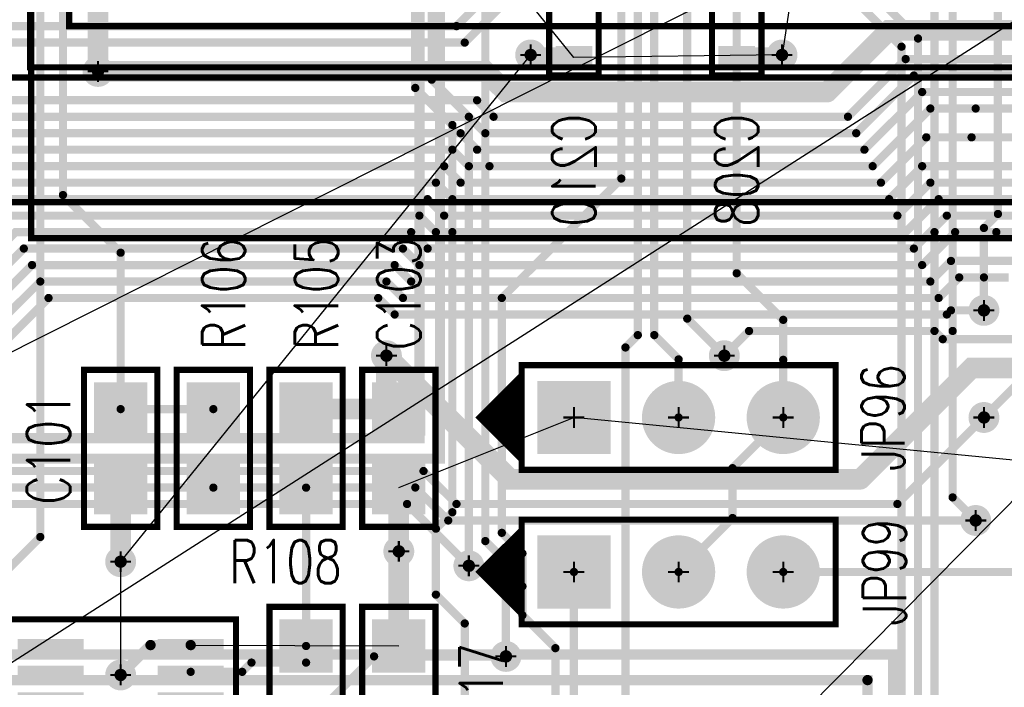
# Model space of a CAD drawing. Extents: x -1 to 210, y -5 to 148.
# Tile 13 of 52: x 114 to 138, y 19 to 35. Entities that reach past the tile are written whole.
import ezdxf
from ezdxf.enums import TextEntityAlignment as Align

# ---------------------------------------------------------------- set-up
doc = ezdxf.new("R2010")
doc.units = 0
for name, pattern in [('POUR_01_-1_0_000000', [2, 1, 1]), ('SIG_12', [2, 1, 1]), ('SIG_134', [2, 1, 1]), ('SIG_137', [2, 1, 1]), ('SIG_138', [2, 1, 1]), ('SIG_139', [2, 1, 1]), ('SIG_140', [2, 1, 1]), ('SIG_141', [2, 1, 1]), ('SIG_142', [2, 1, 1]), ('SIG_15', [2, 1, 1]), ('SIG_166', [2, 1, 1]), ('SIG_17', [2, 1, 1]), ('SIG_170', [2, 1, 1]), ('SIG_171', [2, 1, 1]), ('SIG_172', [2, 1, 1]), ('SIG_173', [2, 1, 1]), ('SIG_174', [2, 1, 1]), ('SIG_175', [2, 1, 1]), ('SIG_176', [2, 1, 1]), ('SIG_177', [2, 1, 1]), ('SIG_178', [2, 1, 1]), ('SIG_179', [2, 1, 1]), ('SIG_181', [2, 1, 1]), ('SIG_182', [2, 1, 1]), ('SIG_183', [2, 1, 1]), ('SIG_184', [2, 1, 1]), ('SIG_185', [2, 1, 1]), ('SIG_186', [2, 1, 1]), ('SIG_187', [2, 1, 1]), ('SIG_188', [2, 1, 1]), ('SIG_191', [2, 1, 1]), ('SIG_212', [2, 1, 1]), ('SIG_213', [2, 1, 1]), ('SIG_224', [2, 1, 1]), ('SIG_233', [2, 1, 1]), ('SIG_234', [2, 1, 1]), ('SIG_237', [2, 1, 1]), ('SIG_240', [2, 1, 1]), ('SIG_243', [2, 1, 1]), ('SIG_94', [2, 1, 1])]:
    doc.linetypes.add(name, pattern=pattern)
for name, color, linetype in [('COPPER_CUTOUT_03', 112, 'CONTINUOUS'), ('DRIL_PLTE_THRU_01', 176, 'CONTINUOUS'), ('DRIL_PLTE_THRU_02', 255, 'CONTINUOUS'), ('DRIL_PLTE_THRU_03', 106, 'CONTINUOUS'), ('DRIL_PLTE_THRU_04', 16, 'CONTINUOUS'), ('DRIL_SYMBOL', 254, 'CONTINUOUS'), ('LINK_00', 57, 'CONTINUOUS'), ('PADS_BOT', 1, 'CONTINUOUS'), ('PADS_INNER', 5, 'CONTINUOUS'), ('PADS_TOP', 5, 'CONTINUOUS'), ('PART_BOT_2DLINE_00', 6, 'CONTINUOUS'), ('PART_NAME_01', 4, 'CONTINUOUS'), ('PART_NAME_04', 6, 'CONTINUOUS'), ('PART_TOP_2DLINE_00', 4, 'CONTINUOUS'), ('PART_TOP_2DLINE_01', 4, 'CONTINUOUS'), ('POUR_HEADER_02', 253, 'CONTINUOUS'), ('POUR_HEADER_03', 112, 'CONTINUOUS'), ('TRACE_01', 5, 'CONTINUOUS'), ('TRACE_04', 1, 'CONTINUOUS'), ('VIAPTS', 5, 'CONTINUOUS')]:
    doc.layers.add(name, color=color, linetype=linetype)
doc.styles.add('W0$15', font='simplex', dxfattribs={"width": 0.75})

# ---------------------------------------------------------------- blocks, each defined once
blk = doc.blocks.new('POUR_HEADER_0')
at = {"layer": 'POUR_HEADER_02', "linetype": 'POUR_01_-1_0_000000', "const_width": 0.25}
blk.add_lwpolyline([(137.75, -24.5), (126.25, -24.5), (126.25, -43.5), (107.25, -43.5), (107.25, -54.75), (115.25, -54.75), (115.25, -49), (121, -49), (121, -57), (117.5, -57), (117.5, -70.5), (104, -70.5), (104, -83), (141.75, -83)], dxfattribs=at)
blk = doc.blocks.new('POUR_HEADER_2')
at = {"layer": 'POUR_HEADER_02', "linetype": 'POUR_01_-1_0_000000', "const_width": 0.25}
blk.add_lwpolyline([(31.5, -5.25), (-7.25, -5.25), (-7.25, -22.5), (-16.75, -22.5), (-16.75, -31.25), (-20.25, -31.25), (-20.25, -44.75), (-33.75, -44.75), (-33.75, -56.25), (3, -56.25)], dxfattribs=at)
blk = doc.blocks.new('POUR_HEADER_5')
at = {"layer": 'POUR_HEADER_03', "linetype": 'POUR_01_-1_0_000000', "const_width": 0.25}
blk.add_lwpolyline([(7.5, -103.5), (-4.5, -103.5), (-4.5, -93.5), (-30.25, -93.5), (-30.25, -103.5), (-130, -103.5), (-130, -72.5), (-14, -72.5), (-14, -58), (-76, -58), (-76, -38.5), (-73.25, -38.5), (-73.25, -18.25), (-63.75, -18.25), (-63.75, -35), (-55.75, -35), (-55.75, -10), (-21, -10), (-21, 0), (-12.75, 0), (-12.75, -5.25), (-17, -5.25), (-17, -10), (33.25, -10)], dxfattribs=at)
blk = doc.blocks.new('SMOOTH_0$25')
at = {"const_width": 0.125}
blk.add_lwpolyline([(-0.0625, 0, 1), (0.0625, 0, 1)], format="xyb", close=True, dxfattribs=at)
blk = doc.blocks.new('POUR_HEADER_7')
at = {"layer": 'COPPER_CUTOUT_03', "const_width": 0.25}
blk.add_lwpolyline([(127.625, -66.375), (90.375, -66.375), (90.375, -56.375), (65.875, -56.375), (65.875, -66.375), (-35.125, -66.375), (-35.125, -34.125), (-3.625, -34.125), (-3.625, 38.375), (12.625, 38.375), (12.625, 28.375), (32.375, 28.375), (32.375, 3.375), (39.125, 3.375), (39.125, 28.375), (73.875, 28.375), (73.875, 38.375), (83.375, 38.375), (83.375, 31.875), (79.125, 31.875), (79.125, 28.375), (128.625, 28.375)], dxfattribs=at)
at = {"layer": 'COPPER_CUTOUT_03'}
blk.add_blockref('SMOOTH_0$25', (90.375, -56.375), dxfattribs=at)
blk = doc.blocks.new('SMOOTH_0$1524')
at = {"const_width": 0.0762}
blk.add_lwpolyline([(-0.0381, 0, 1), (0.0381, 0, 1)], format="xyb", close=True, dxfattribs=at)
blk = doc.blocks.new('PART_BODY_TOP_54')
at = {"layer": 'PART_TOP_2DLINE_01', "const_width": 0.1524}
blk.add_lwpolyline([(-21, -28.1), (-22.275, -28.1, -0.4142136), (-24.275, -26.1), (-24.275, 32.1499, -0.9921767), (-21.25, 32.1499), (-21.25, -28.1)], format="xyb", dxfattribs=at)
blk.add_lwpolyline([(25.15, -31.8), (25.15, -28.1), (21, -28.1), (21, 20.95), (-21, 20.95), (-21, -28.15), (-25.2, -28.15)], dxfattribs=at)
for points in [[(-25.15, 20.92), (25.15, 20.92), (25.15, -31.78), (-25.15, -31.78)], [(-20.0025, 20.0025), (-20.0025, -20.0025), (20.0025, -20.0025), (20.0025, 20.0025)]]:
    blk.add_lwpolyline(points, close=True, dxfattribs=at)
at = {"layer": 'PART_TOP_2DLINE_01'}
for p in [(-25.15, 20.92), (-21, 20.95), (-20.0025, 20.0025)]:
    blk.add_blockref('SMOOTH_0$1524', p, dxfattribs=at)
blk = doc.blocks.new('SYM_TOP_35')
blk.add_blockref('PART_BODY_TOP_54', (0, 0))
blk = doc.blocks.new('PART_TOP_202')
blk.add_blockref('SYM_TOP_35', (0, 0))
blk = doc.blocks.new('SMOOTH_0$15')
at = {"const_width": 0.075}
blk.add_lwpolyline([(-0.0375, 0, 1), (0.0375, 0, 1)], format="xyb", close=True, dxfattribs=at)
blk = doc.blocks.new('PART_BODY_BOT_22')
at = {"layer": 'PART_BOT_2DLINE_00', "const_width": 0.15}
blk.add_lwpolyline([(1.2, -0.6), (1.2, 0.6), (-1.2, 0.6), (-1.2, -0.6)], close=True, dxfattribs=at)
at = {"layer": 'PART_BOT_2DLINE_00'}
for p in [(-1.2, 0.6), (1.2, 0.6), (-1.2, -0.6), (1.2, -0.6)]:
    blk.add_blockref('SMOOTH_0$15', p, dxfattribs=at)
blk = doc.blocks.new('DRIL_HOLE_0')
blk.add_lwpolyline([(0, 0, 1), (0, 0, 1)], format="xyb", close=True)
blk = doc.blocks.new('PAD_0')
blk.add_lwpolyline([(0, 0, 1), (0, 0, 1)], format="xyb", close=True)
blk = doc.blocks.new('PAD_2')
at = {"const_width": 0.5588}
blk.add_lwpolyline([(-0.4445, 0), (0.4445, 0)], dxfattribs=at)
blk = doc.blocks.new('STK_BOT_5')
at = {"layer": 'DRIL_PLTE_THRU_01'}
blk.add_blockref('DRIL_HOLE_0', (0, 0), dxfattribs=at)
at = {"layer": 'DRIL_PLTE_THRU_02'}
blk.add_blockref('DRIL_HOLE_0', (0, 0), dxfattribs=at)
at = {"layer": 'DRIL_PLTE_THRU_03'}
blk.add_blockref('DRIL_HOLE_0', (0, 0), dxfattribs=at)
at = {"layer": 'DRIL_PLTE_THRU_04'}
blk.add_blockref('DRIL_HOLE_0', (0, 0), dxfattribs=at)
at = {"layer": 'PADS_BOT', "rotation": 90}
blk.add_blockref('PAD_2', (0, 0), dxfattribs=at)
at = {"layer": 'PADS_INNER'}
blk.add_blockref('PAD_0', (0, 0), dxfattribs=at)
at = {"layer": 'PADS_TOP'}
blk.add_blockref('PAD_0', (0, 0), dxfattribs=at)
blk = doc.blocks.new('SYM_BOT_3')
for name, p in [('STK_BOT_5', (-0.762, 0)), ('STK_BOT_5', (0.762, 0)), ('PART_BODY_BOT_22', (0, 0))]:
    blk.add_blockref(name, p)
blk = doc.blocks.new('PART_BOT_211')
blk.add_blockref('SYM_BOT_3', (0, 0))
at = {"layer": 'PART_NAME_04', "style": 'W0$15', "width": 0.75}
blk.add_text('C208', height=1.05, dxfattribs=at).set_placement((3.5, 0), align=Align.MIDDLE_CENTER)
blk = doc.blocks.new('PART_BOT_213')
blk.add_blockref('SYM_BOT_3', (0, 0))
at = {"layer": 'PART_NAME_04', "style": 'W0$15', "width": 0.75}
blk.add_text('C210', height=1.05, dxfattribs=at).set_placement((3.5, 0), align=Align.MIDDLE_CENTER)
blk = doc.blocks.new('PART_BODY_TOP_26')
at = {"layer": 'PART_TOP_2DLINE_00', "const_width": 0.15}
blk.add_lwpolyline([(-1.27, -1.27), (6.35, -1.27), (6.35, 1.27), (-1.27, 1.27)], close=True, dxfattribs=at)
blk.add_lwpolyline([(-1.27, 1.016), (-2.286, 0), (-1.27, -1.016), (-1.27, 0.889), (-2.159, 0), (-1.397, -0.762), (-1.397, 0.635), (-2.032, 0), (-1.524, -0.508), (-1.524, 0.381), (-1.905, 0), (-1.651, -0.254), (-1.651, 0.127), (-1.778, 0), (-1.651, -0.127)], dxfattribs=at)
at = {"layer": 'PART_TOP_2DLINE_00'}
for p in [(-1.27, 1.27), (6.35, 1.27), (-1.27, 1.016), (-1.27, 0.889), (-1.397, 0.635), (-1.524, 0.381), (-2.286, 0), (-2.159, 0), (-2.032, 0), (-1.905, 0), (-1.778, 0), (-1.651, 0.127), (-1.651, -0.127), (-1.651, -0.254), (-1.524, -0.508), (-1.397, -0.762), (-1.27, -1.016), (-1.27, -1.27), (6.35, -1.27)]:
    blk.add_blockref('SMOOTH_0$15', p, dxfattribs=at)
blk = doc.blocks.new('DRIL_SYMBOL_1')
at = {"layer": 'DRIL_SYMBOL', "const_width": 0.0508}
for points in [[(0, -0.254), (0, 0.254)], [(-0.254, 0), (0.254, 0)]]:
    blk.add_lwpolyline(points, dxfattribs=at)
blk = doc.blocks.new('DRIL_HOLE_1')
at = {"const_width": 0.5}
blk.add_lwpolyline([(-0.25, 0, 1), (0.25, 0, 1)], format="xyb", close=True, dxfattribs=at)
blk.add_blockref('DRIL_SYMBOL_1', (0, 0))
blk = doc.blocks.new('PAD_5')
at = {"const_width": 0.889}
blk.add_lwpolyline([(0, -0.4445, 1), (0, 0.4445, 1)], format="xyb", close=True, dxfattribs=at)
blk = doc.blocks.new('PAD_6')
at = {"const_width": 1.778}
blk.add_lwpolyline([(-0.889, 0), (0.889, 0)], dxfattribs=at)
blk = doc.blocks.new('STK_TOP_8')
at = {"layer": 'DRIL_PLTE_THRU_01'}
blk.add_blockref('DRIL_HOLE_1', (0, 0), dxfattribs=at)
at = {"layer": 'DRIL_PLTE_THRU_02'}
blk.add_blockref('DRIL_HOLE_1', (0, 0), dxfattribs=at)
at = {"layer": 'DRIL_PLTE_THRU_03'}
blk.add_blockref('DRIL_HOLE_1', (0, 0), dxfattribs=at)
at = {"layer": 'DRIL_PLTE_THRU_04'}
blk.add_blockref('DRIL_HOLE_1', (0, 0), dxfattribs=at)
at = {"layer": 'PADS_BOT'}
blk.add_blockref('PAD_6', (0, 0), dxfattribs=at)
at = {"layer": 'PADS_INNER'}
blk.add_blockref('PAD_5', (0, 0), dxfattribs=at)
at = {"layer": 'PADS_TOP'}
blk.add_blockref('PAD_6', (0, 0), dxfattribs=at)
blk = doc.blocks.new('STK_TOP_9')
at = {"layer": 'DRIL_PLTE_THRU_01'}
blk.add_blockref('DRIL_HOLE_1', (0, 0), dxfattribs=at)
at = {"layer": 'DRIL_PLTE_THRU_02'}
blk.add_blockref('DRIL_HOLE_1', (0, 0), dxfattribs=at)
at = {"layer": 'DRIL_PLTE_THRU_03'}
blk.add_blockref('DRIL_HOLE_1', (0, 0), dxfattribs=at)
at = {"layer": 'DRIL_PLTE_THRU_04'}
blk.add_blockref('DRIL_HOLE_1', (0, 0), dxfattribs=at)
at = {"layer": 'PADS_BOT'}
blk.add_blockref('PAD_5', (0, 0), dxfattribs=at)
at = {"layer": 'PADS_INNER'}
blk.add_blockref('PAD_5', (0, 0), dxfattribs=at)
at = {"layer": 'PADS_TOP'}
blk.add_blockref('PAD_5', (0, 0), dxfattribs=at)
blk = doc.blocks.new('SYM_TOP_7')
for name, p in [('PART_BODY_TOP_26', (0, 0)), ('STK_TOP_8', (0, 0)), ('STK_TOP_9', (2.54, 0)), ('STK_TOP_9', (5.08, 0))]:
    blk.add_blockref(name, p)
blk = doc.blocks.new('PART_TOP_241')
blk.add_blockref('SYM_TOP_7', (0, 0))
at = {"layer": 'PART_NAME_01', "style": 'W0$15', "width": 0.75}
blk.add_text('JP99', height=1.05, rotation=90, dxfattribs=at).set_placement((7.534, 0), align=Align.MIDDLE_CENTER)
blk = doc.blocks.new('PART_BODY_TOP_21')
at = {"layer": 'PART_TOP_2DLINE_00', "const_width": 0.15}
blk.add_lwpolyline([(1.905, -0.889), (1.905, 0.889), (-1.905, 0.889), (-1.905, -0.889)], close=True, dxfattribs=at)
at = {"layer": 'PART_TOP_2DLINE_00'}
for p in [(-1.905, 0.889), (1.905, 0.889), (-1.905, -0.889), (1.905, -0.889)]:
    blk.add_blockref('SMOOTH_0$15', p, dxfattribs=at)
blk = doc.blocks.new('PAD_1')
at = {"const_width": 1.2954}
blk.add_lwpolyline([(-0.6477, 0), (0.6477, 0)], dxfattribs=at)
blk = doc.blocks.new('STK_TOP_4')
at = {"layer": 'DRIL_PLTE_THRU_01'}
blk.add_blockref('DRIL_HOLE_0', (0, 0), dxfattribs=at)
at = {"layer": 'DRIL_PLTE_THRU_02'}
blk.add_blockref('DRIL_HOLE_0', (0, 0), dxfattribs=at)
at = {"layer": 'DRIL_PLTE_THRU_03'}
blk.add_blockref('DRIL_HOLE_0', (0, 0), dxfattribs=at)
at = {"layer": 'DRIL_PLTE_THRU_04'}
blk.add_blockref('DRIL_HOLE_0', (0, 0), dxfattribs=at)
at = {"layer": 'PADS_BOT'}
blk.add_blockref('PAD_0', (0, 0), dxfattribs=at)
at = {"layer": 'PADS_INNER'}
blk.add_blockref('PAD_0', (0, 0), dxfattribs=at)
at = {"layer": 'PADS_TOP'}
blk.add_blockref('PAD_1', (0, 0), dxfattribs=at)
blk = doc.blocks.new('SYM_TOP_2')
for name, p in [('PART_BODY_TOP_21', (0, 0)), ('STK_TOP_4', (-0.9525, 0)), ('STK_TOP_4', (0.9525, 0))]:
    blk.add_blockref(name, p)
blk = doc.blocks.new('PART_TOP_252')
blk.add_blockref('SYM_TOP_2', (0, 0))
at = {"layer": 'PART_NAME_01', "style": 'W0$15', "width": 0.75}
blk.add_text('C101', height=1.05, rotation=-180, dxfattribs=at).set_placement((0, -1.75), align=Align.MIDDLE_CENTER)
blk = doc.blocks.new('PART_TOP_253')
blk.add_blockref('SYM_TOP_2', (0, 0))
at = {"layer": 'PART_NAME_01', "style": 'W0$15', "width": 0.75}
blk.add_text('C103', height=1.05, rotation=-180, dxfattribs=at).set_placement((-3.75, 0), align=Align.MIDDLE_CENTER)
blk = doc.blocks.new('PART_TOP_258')
blk.add_blockref('SYM_TOP_7', (0, 0))
at = {"layer": 'PART_NAME_01', "style": 'W0$15', "width": 0.75}
blk.add_text('JP96', height=1.05, rotation=90, dxfattribs=at).set_placement((7.5, 0), align=Align.MIDDLE_CENTER)
blk = doc.blocks.new('PART_BODY_TOP_57')
at = {"layer": 'PART_TOP_2DLINE_01', "const_width": 0.15}
blk.add_lwpolyline([(-1.6, 2.8), (1.6, 2.8), (1.6, -2.8), (-1.6, -2.8)], close=True, dxfattribs=at)
blk.add_lwpolyline([(-1.8, -2.6, 1), (-2.2, -2.6, 1)], format="xyb", close=True, dxfattribs=at)
at = {"layer": 'PART_TOP_2DLINE_01'}
for p in [(-1.6, 2.8), (1.6, 2.8), (-1.6, -2.8), (1.6, -2.8)]:
    blk.add_blockref('SMOOTH_0$15', p, dxfattribs=at)
blk = doc.blocks.new('PAD_33')
at = {"const_width": 0.3}
blk.add_lwpolyline([(-0.8, 0), (0.8, 0)], dxfattribs=at)
blk = doc.blocks.new('STK_TOP_40')
at = {"layer": 'DRIL_PLTE_THRU_01'}
blk.add_blockref('DRIL_HOLE_0', (0, 0), dxfattribs=at)
at = {"layer": 'DRIL_PLTE_THRU_02'}
blk.add_blockref('DRIL_HOLE_0', (0, 0), dxfattribs=at)
at = {"layer": 'DRIL_PLTE_THRU_03'}
blk.add_blockref('DRIL_HOLE_0', (0, 0), dxfattribs=at)
at = {"layer": 'DRIL_PLTE_THRU_04'}
blk.add_blockref('DRIL_HOLE_0', (0, 0), dxfattribs=at)
at = {"layer": 'PADS_BOT'}
blk.add_blockref('PAD_0', (0, 0), dxfattribs=at)
at = {"layer": 'PADS_INNER'}
blk.add_blockref('PAD_0', (0, 0), dxfattribs=at)
at = {"layer": 'PADS_TOP', "rotation": 90}
blk.add_blockref('PAD_33', (0, 0), dxfattribs=at)
blk = doc.blocks.new('SYM_TOP_38')
for name, p in [('PART_BODY_TOP_57', (0, 0)), ('STK_TOP_40', (-0.975, 1.7)), ('STK_TOP_40', (-0.325, 1.7)), ('STK_TOP_40', (0.325, 1.7)), ('STK_TOP_40', (0.975, 1.7)), ('STK_TOP_40', (-0.975, -1.7)), ('STK_TOP_40', (-0.325, -1.7)), ('STK_TOP_40', (0.325, -1.7)), ('STK_TOP_40', (0.975, -1.7))]:
    blk.add_blockref(name, p)
blk = doc.blocks.new('PART_TOP_264')
blk.add_blockref('SYM_TOP_38', (0, 0))
at = {"layer": 'PART_NAME_01', "style": 'W0$15', "width": 0.75}
blk.add_text('U41', height=1.05, dxfattribs=at).set_placement((0.75, 4.25), align=Align.MIDDLE_CENTER)
blk = doc.blocks.new('PART_TOP_266')
blk.add_blockref('SYM_TOP_2', (0, 0))
at = {"layer": 'PART_NAME_01', "style": 'W0$15', "width": 0.75}
blk.add_text('R105', height=1.05, rotation=-180, dxfattribs=at).set_placement((-3.75, 0.25), align=Align.MIDDLE_CENTER)
blk = doc.blocks.new('PART_TOP_267')
blk.add_blockref('SYM_TOP_2', (0, 0))
at = {"layer": 'PART_NAME_01', "style": 'W0$15', "width": 0.75}
blk.add_text('R106', height=1.05, dxfattribs=at).set_placement((3.75, -0.25), align=Align.MIDDLE_CENTER)
blk = doc.blocks.new('PART_TOP_269')
blk.add_blockref('SYM_TOP_2', (0, 0))
at = {"layer": 'PART_NAME_01', "style": 'W0$15', "width": 0.75}
blk.add_text('R108', height=1.05, rotation=-270, dxfattribs=at).set_placement((-3, -0.5), align=Align.MIDDLE_CENTER)
blk = doc.blocks.new('PART_TOP_270')
blk.add_blockref('SYM_TOP_2', (0, 0))
at = {"layer": 'PART_NAME_01', "style": 'W0$15', "width": 0.75}
blk.add_text('R17', height=1.05, rotation=-180, dxfattribs=at).set_placement((0, 2), align=Align.MIDDLE_CENTER)
blk = doc.blocks.new('SMOOTH_0$5')
at = {"const_width": 0.25}
blk.add_lwpolyline([(-0.125, 0, 1), (0.125, 0, 1)], format="xyb", close=True, dxfattribs=at)
blk = doc.blocks.new('SMOOTH_0$2')
at = {"const_width": 0.1}
blk.add_lwpolyline([(-0.05, 0, 1), (0.05, 0, 1)], format="xyb", close=True, dxfattribs=at)
blk = doc.blocks.new('DRIL_SYMBOL_0$3')
at = {"layer": 'DRIL_SYMBOL', "const_width": 0.0508}
for points in [[(0, -0.254), (0, 0.254)], [(-0.254, 0), (0.254, 0)]]:
    blk.add_lwpolyline(points, dxfattribs=at)
blk = doc.blocks.new('DRIL_HOLE_0$3')
at = {"const_width": 0.15}
blk.add_lwpolyline([(-0.075, 0, 1), (0.075, 0, 1)], format="xyb", close=True, dxfattribs=at)
blk.add_blockref('DRIL_SYMBOL_0$3', (0, 0))
blk = doc.blocks.new('PAD_34')
at = {"const_width": 0.375}
blk.add_lwpolyline([(0, -0.1875, 1), (0, 0.1875, 1)], format="xyb", close=True, dxfattribs=at)
blk = doc.blocks.new('STK_TOP_3')
at = {"layer": 'DRIL_PLTE_THRU_01'}
blk.add_blockref('DRIL_HOLE_0$3', (0, 0), dxfattribs=at)
at = {"layer": 'DRIL_PLTE_THRU_02'}
blk.add_blockref('DRIL_HOLE_0$3', (0, 0), dxfattribs=at)
at = {"layer": 'DRIL_PLTE_THRU_03'}
blk.add_blockref('DRIL_HOLE_0$3', (0, 0), dxfattribs=at)
at = {"layer": 'DRIL_PLTE_THRU_04'}
blk.add_blockref('DRIL_HOLE_0$3', (0, 0), dxfattribs=at)
at = {"layer": 'PADS_BOT'}
blk.add_blockref('PAD_34', (0, 0), dxfattribs=at)
at = {"layer": 'PADS_INNER'}
blk.add_blockref('PAD_34', (0, 0), dxfattribs=at)
at = {"layer": 'PADS_TOP'}
blk.add_blockref('PAD_34', (0, 0), dxfattribs=at)
blk = doc.blocks.new('SYM_TOP_1')
blk.add_blockref('STK_TOP_3', (0, 0))

msp = doc.modelspace()

# ---------------------------------------------------------------- linework, layer by layer
at = {"layer": 'LINK_00', "linetype": 'SIG_12'}
for q in [(103.5, 22), (106.5, 15), (131.5, 17)]:
    msp.add_line((169, 55), q, dxfattribs=at)
at = {"layer": 'LINK_00', "linetype": 'SIG_15'}
for p, q in [((134, 45.262), (132.3, 34.3)), ((127.25, 34.238), (124.84, 37.22)), ((126.2, 34.3), (116.25, 22)), ((132.3, 34.3), (127.25, 34.238)), ((123, 23.797), (127.25, 25.5)), ((139.71, 24.29), (127.25, 25.5)), ((116.25, 22), (116.25, 19.25)), ((117.95, 19.975), (123, 19.953))]:
    msp.add_line(p, q, dxfattribs=at)
at = {"layer": 'TRACE_01', "linetype": 'SIG_234', "const_width": 0.2}
for points in [[(102.1, 70.3), (102.1, 62.1), (103.2, 61), (103.6, 61), (108.4, 56.2), (108.4, 46.65), (114.85, 40.2), (114.85, 30.9), (116.25, 29.5), (116.25, 25.703)], [(116.25, 25.703), (118.5, 25.703)]]:
    msp.add_lwpolyline(points, dxfattribs=at)
at = {"layer": 'TRACE_01', "linetype": 'SIG_140', "const_width": 0.2}
msp.add_lwpolyline([(128.5, 17.1), (128.5, 27.2), (128.8, 27.5), (128.8, 40.3), (129.4, 40.9), (130.7, 40.9), (131.4, 41.6), (131.4, 43.5)], dxfattribs=at)
at = {"layer": 'TRACE_01', "linetype": 'SIG_134', "const_width": 0.5}
msp.add_lwpolyline([(115.7, 33.9), (115.7, 40.78), (117.22, 42.3)], dxfattribs=at)
at = {"layer": 'TRACE_01', "linetype": 'SIG_170', "const_width": 0.2}
for points in [[(123.8, 33.7), (123.8, 41.26), (124.84, 42.3)], [(123.8, 33.7), (124.7, 32.8), (124.7, 21.9)]]:
    msp.add_lwpolyline(points, dxfattribs=at)
at = {"layer": 'TRACE_01', "linetype": 'SIG_173', "const_width": 0.2}
for points in [[(136.44, 27.6), (136.44, 40.3), (137.54, 41.4), (137.54, 42.3)], [(136.44, 27.6), (136.44, 23.56), (137, 23)]]:
    msp.add_lwpolyline(points, dxfattribs=at)
at = {"layer": 'TRACE_01', "linetype": 'SIG_166', "const_width": 0.2}
for points in [[(111.9, 41.8), (112.6, 41.8), (114.3, 40.1), (114.3, 22.6)], [(112.9, 21.2), (114.3, 22.6)]]:
    msp.add_lwpolyline(points, dxfattribs=at)
at = {"layer": 'TRACE_01', "linetype": 'SIG_139', "const_width": 0.2}
for points in [[(125.5, 22.7), (125.5, 28.4), (128.4, 31.3), (128.4, 40.5), (129.2, 41.3), (130.5, 41.3), (131, 41.8)], [(125.5, 22.7), (126, 22.2), (126, 21.4)], [(126, 21.4), (126, 20.7), (126.8, 19.9), (126.8, 17)]]:
    msp.add_lwpolyline(points, dxfattribs=at)
at = {"layer": 'TRACE_01', "linetype": 'SIG_141', "const_width": 0.2}
for points in [[(123.4, 41.4), (123.4, 33.5), (124.3, 32.6)], [(123.9, 22.8), (124.3, 23.2), (124.3, 32.6)], [(123.9, 22.8), (123.9, 21.2), (124.6, 20.5), (124.6, 17.9)]]:
    msp.add_lwpolyline(points, dxfattribs=at)
at = {"layer": 'TRACE_01', "linetype": 'SIG_191', "const_width": 0.2}
for points in [[(136, 30), (136, 40.6), (136.4, 41)], [(136, 30), (136, 17.5), (137.1, 16.4), (137.1, 15.3), (137.1, 14.4)]]:
    msp.add_lwpolyline(points, dxfattribs=at)
at = {"layer": 'TRACE_01', "linetype": 'SIG_138', "const_width": 0.2}
msp.add_lwpolyline([(133.5, 40.6), (133.5, 36.2), (135.2, 34.5), (135.2, 16)], dxfattribs=at)
at = {"layer": 'TRACE_01', "linetype": 'SIG_174', "const_width": 0.2}
msp.add_lwpolyline([(137.2, 28.1), (137.2, 30.1), (137.54, 30.44), (137.54, 37.22)], dxfattribs=at)
at = {"layer": 'TRACE_01', "linetype": 'SIG_175', "const_width": 0.2}
msp.add_lwpolyline([(137.2, 25.5), (140.08, 28.38), (140.08, 37.22)], dxfattribs=at)
at = {"layer": 'TRACE_01', "linetype": 'SIG_237', "const_width": 0.2}
msp.add_lwpolyline([(129.2, 36.5), (129.2, 27.5), (129.79, 26.91), (129.79, 25.5)], dxfattribs=at)
at = {"layer": 'TRACE_01', "linetype": 'SIG_137', "const_width": 0.2}
msp.add_lwpolyline([(133.9, 36.4), (135.6, 34.7), (135.6, 17.2), (135.9, 16.9), (135.9, 15.4)], dxfattribs=at)
at = {"layer": 'TRACE_01', "linetype": 'SIG_142', "const_width": 0.2}
msp.add_lwpolyline([(125.1, 35.9), (125.1, 22.5), (125.6, 22), (125.6, 19.7)], dxfattribs=at)
at = {"layer": 'TRACE_01', "linetype": 'SIG_213', "const_width": 0.2}
for points in [[(131.2, 35.96), (131.2, 29), (132.33, 27.87), (132.33, 26.9)], [(132.33, 25.5), (132.33, 26.9)], [(129.79, 21.75), (131.1, 23.06), (131.1, 24.27), (132.33, 25.5)]]:
    msp.add_lwpolyline(points, dxfattribs=at)
at = {"layer": 'TRACE_01', "linetype": 'SIG_240', "const_width": 0.2}
msp.add_lwpolyline([(130, 35.5), (130, 27.9), (130.9, 27)], dxfattribs=at)
at = {"layer": 'TRACE_01', "linetype": 'SIG_224', "const_width": 0.5}
for points in [[(122.7, 27), (122.7, 25.703)], [(120.75, 25.703), (122.7, 25.703)], [(122.7, 25.703), (123, 25.703)]]:
    msp.add_lwpolyline(points, dxfattribs=at)
at = {"layer": 'TRACE_01', "linetype": 'SIG_15'}
for points, const_width in [([(116.25, 22), (116.25, 23.797)], 0.5), ([(123, 22.25), (123, 23.797)], 0.5), ([(123, 19.953), (123, 22.25)], 0.5), ([(116.25, 19.25), (116.975, 19.975), (117.95, 19.975)], 0.25)]:
    msp.add_lwpolyline(points, dxfattribs=dict(at, const_width=const_width))
at = {"layer": 'TRACE_01', "linetype": 'SIG_233', "const_width": 0.2}
for points in [[(118.5, 23.797), (120.75, 23.797)], [(120.75, 19.953), (120.75, 23.797)], [(117.95, 19.325), (119.2, 19.325), (119.425, 19.55), (120.75, 19.55), (120.75, 19.953)]]:
    msp.add_lwpolyline(points, dxfattribs=at)
at = {"layer": 'TRACE_01', "linetype": 'SIG_243', "const_width": 0.2}
msp.add_lwpolyline([(123, 14.203), (125.35, 14.203), (127.25, 16.102), (127.25, 21.75)], dxfattribs=at)
at = {"layer": 'TRACE_04', "linetype": 'SIG_171', "const_width": 0.2}
msp.add_lwpolyline([(110.8, 34.5), (111.3, 35), (124.4, 35), (125.9, 36.5), (125.9, 38.8), (126.3, 39.2), (126.3, 40.5), (126.9, 41.1), (127.8, 41.1), (128.3, 41.6), (129.22, 41.6), (129.92, 42.3)], dxfattribs=at)
at = {"layer": 'TRACE_04', "linetype": 'SIG_172', "const_width": 0.2}
msp.add_lwpolyline([(110.8, 33.4), (112, 34.6), (124.6, 34.6), (126.3, 36.3), (126.3, 37.8), (127, 38.5), (128.66, 38.5), (129.92, 39.76)], dxfattribs=at)
at = {"layer": 'TRACE_04', "linetype": 'SIG_134', "const_width": 0.5}
for points in [[(133.4, 33.4), (134.9, 34.9), (149.7, 34.9)], [(133.4, 33.4), (125.6, 33.4), (125.1, 33.9), (115.7, 33.9)]]:
    msp.add_lwpolyline(points, dxfattribs=at)
at = {"layer": 'TRACE_04', "linetype": 'SIG_15', "const_width": 0.5}
for points in [[(127.25, 34.238), (126.2, 34.238), (126.2, 34.3)], [(131.2, 34.238), (132.3, 34.238), (132.3, 34.3)]]:
    msp.add_lwpolyline(points, dxfattribs=at)
at = {"layer": 'TRACE_04', "linetype": 'SIG_187', "const_width": 0.2}
for points in [[(133.9, 32.8), (135.3, 34.2), (149.5, 34.2)], [(108.3, 29.4), (112.1, 33.2), (124.9, 33.2)], [(133.9, 32.8), (125.3, 32.8), (124.9, 33.2)]]:
    msp.add_lwpolyline(points, dxfattribs=at)
at = {"layer": 'TRACE_04', "linetype": 'SIG_188', "const_width": 0.2}
for points in [[(125.1, 32.4), (134.1, 32.4), (135.5, 33.8), (149.3, 33.8)], [(108.5, 29), (112.3, 32.8), (124.7, 32.8)], [(125.1, 32.4), (124.7, 32.8)]]:
    msp.add_lwpolyline(points, dxfattribs=at)
at = {"layer": 'TRACE_04', "linetype": 'SIG_185', "const_width": 0.2}
for points in [[(134.3, 32), (135.7, 33.4), (149.1, 33.4)], [(107.8, 28.6), (108.7, 28.6), (112.5, 32.4), (124.5, 32.4)], [(134.3, 32), (124.9, 32), (124.5, 32.4)]]:
    msp.add_lwpolyline(points, dxfattribs=at)
at = {"layer": 'TRACE_04', "linetype": 'SIG_186', "const_width": 0.2}
for points in [[(125.2, 31.6), (134.5, 31.6), (135.9, 33), (137, 33), (148.9, 33)], [(108.9, 28.2), (112.7, 32), (124.3, 32)], [(125.2, 31.6), (124.7, 31.6), (124.3, 32)]]:
    msp.add_lwpolyline(points, dxfattribs=at)
at = {"layer": 'TRACE_04', "linetype": 'SIG_183', "const_width": 0.2}
for points in [[(124.5, 31.2), (134.7, 31.2), (135.8, 32.3), (136.9, 32.3), (143.7, 32.3)], [(124.5, 31.2), (124.1, 31.6), (112.9, 31.6)]]:
    msp.add_lwpolyline(points, dxfattribs=at)
at = {"layer": 'TRACE_04', "linetype": 'SIG_184', "const_width": 0.2}
for points in [[(134.9, 30.8), (135.7, 31.6), (145.9, 31.6), (146.6, 32.3)], [(109.3, 27.4), (113.1, 31.2), (123.9, 31.2)], [(134.9, 30.8), (124.3, 30.8), (123.9, 31.2)]]:
    msp.add_lwpolyline(points, dxfattribs=at)
at = {"layer": 'TRACE_04', "linetype": 'SIG_181', "const_width": 0.2}
for points in [[(135.1, 30.4), (135.9, 31.2), (146.6, 31.2), (147.7, 32.3)], [(108.2, 27), (109.5, 27), (113.3, 30.8), (123.7, 30.8)], [(135.1, 30.4), (124.1, 30.4), (123.7, 30.8)]]:
    msp.add_lwpolyline(points, dxfattribs=at)
at = {"layer": 'TRACE_04', "linetype": 'SIG_182', "const_width": 0.2}
for points in [[(123.9, 30), (124.3, 30), (135.3, 30), (136.1, 30.8)], [(144.6, 30.3), (144.1, 30.8), (136.1, 30.8)], [(123.9, 30), (123.5, 30.4), (113.5, 30.4)]]:
    msp.add_lwpolyline(points, dxfattribs=at)
at = {"layer": 'TRACE_04', "linetype": 'SIG_178', "const_width": 0.2}
for points in [[(135.5, 29.6), (136.3, 30.4), (140.6, 30.4)], [(90, 24.58), (91.38, 24.58), (93, 26.2), (109.9, 26.2), (113.7, 30), (123.3, 30)], [(135.5, 29.6), (123.7, 29.6), (123.3, 30)]]:
    msp.add_lwpolyline(points, dxfattribs=at)
at = {"layer": 'TRACE_04', "linetype": 'SIG_179', "const_width": 0.2}
for points in [[(135.7, 29.2), (136.5, 30), (137.5, 30), (139.9, 30)], [(89.7, 23.3), (90.7, 23.3), (93.2, 25.8), (110.1, 25.8), (113.9, 29.6), (123.1, 29.6)], [(135.7, 29.2), (123.5, 29.2), (123.1, 29.6)]]:
    msp.add_lwpolyline(points, dxfattribs=at)
at = {"layer": 'TRACE_04', "linetype": 'SIG_176', "const_width": 0.2}
for points in [[(135.9, 28.8), (136.4, 29.3), (138.6, 29.3)], [(90, 22.04), (93.36, 25.4), (110.3, 25.4), (114.1, 29.2), (122.9, 29.2)], [(135.9, 28.8), (123.3, 28.8), (122.9, 29.2)]]:
    msp.add_lwpolyline(points, dxfattribs=at)
at = {"layer": 'TRACE_04', "linetype": 'SIG_177', "const_width": 0.2}
for points in [[(136.1, 28.4), (136.6, 28.9), (137.2, 28.9), (137.8, 28.9)], [(90.7, 20.8), (94.9, 25), (110.5, 25), (114.3, 28.8), (122.7, 28.8)], [(136.1, 28.4), (123.1, 28.4), (122.7, 28.8)]]:
    msp.add_lwpolyline(points, dxfattribs=at)
at = {"layer": 'TRACE_04', "linetype": 'SIG_240', "const_width": 0.2}
for points in [[(136.2, 27.4), (139.6, 27.4), (141, 28.8)], [(130.9, 27), (131.5, 27.6)], [(136.2, 27.4), (136, 27.6), (131.5, 27.6)]]:
    msp.add_lwpolyline(points, dxfattribs=at)
at = {"layer": 'TRACE_04', "linetype": 'SIG_174', "const_width": 0.2}
for points in [[(90, 19.5), (95.1, 24.6), (110.7, 24.6), (114.5, 28.4), (122.5, 28.4)], [(136.3, 28), (122.9, 28), (122.5, 28.4)], [(136.3, 28), (136.4, 28.1), (137.2, 28.1)]]:
    msp.add_lwpolyline(points, dxfattribs=at)
at = {"layer": 'TRACE_04', "linetype": 'SIG_224', "const_width": 0.5}
for points in [[(134.2, 24), (136.9, 26.7), (140.1, 26.7), (140.7, 27.3), (150, 27.3)], [(134.2, 24), (125.7, 24), (122.7, 27)]]:
    msp.add_lwpolyline(points, dxfattribs=at)
at = {"layer": 'TRACE_04', "linetype": 'SIG_175', "const_width": 0.2}
for points in [[(135.1, 23.4), (137.2, 25.5)], [(91, 18.2), (91.2, 18.4), (97, 24.2), (123.6, 24.2)], [(135.1, 23.4), (124.4, 23.4), (123.6, 24.2)]]:
    msp.add_lwpolyline(points, dxfattribs=at)
at = {"layer": 'TRACE_04', "linetype": 'SIG_173', "const_width": 0.2}
for points in [[(76.34, 16.04), (89.44, 16.04), (97.2, 23.8), (123.4, 23.8)], [(137, 23), (124.2, 23), (123.4, 23.8)]]:
    msp.add_lwpolyline(points, dxfattribs=at)
at = {"layer": 'TRACE_04', "linetype": 'SIG_170', "const_width": 0.2}
msp.add_lwpolyline([(124.7, 21.9), (123.2, 23.4), (111.1, 23.4)], dxfattribs=at)
at = {"layer": 'TRACE_04', "linetype": 'SIG_212', "const_width": 0.2}
msp.add_lwpolyline([(142.25, 21.75), (132.33, 21.75)], dxfattribs=at)
at = {"layer": 'TRACE_04', "linetype": 'SIG_142', "const_width": 0.2}
msp.add_lwpolyline([(107.1, 10.2), (111.65, 14.75), (111.65, 15.75), (114.2, 18.3), (121, 18.3), (122.4, 19.7), (125.6, 19.7)], dxfattribs=at)

# ---------------------------------------------------------------- block references
at = {"linetype": 'SIG_15'}
msp.add_blockref('POUR_HEADER_2', (144.25, 69.25), dxfattribs=at)
at = {"linetype": 'SIG_17'}
msp.add_blockref('POUR_HEADER_7', (44, 75.5), dxfattribs=at)
at = {"linetype": 'SIG_94'}
msp.add_blockref('POUR_HEADER_5', (139.5, 113.25), dxfattribs=at)
at = {"linetype": 'SIG_12'}
msp.add_blockref('POUR_HEADER_0', (6, 95.5), dxfattribs=at)
for name, p, rotation in [('PART_TOP_202', (135, 55), 90), ('PART_TOP_267', (118.5, 24.75), 90), ('PART_TOP_266', (120.75, 24.75), 270), ('PART_TOP_253', (123, 24.75), 270), ('PART_TOP_252', (116.25, 24.75), 270), ('PART_TOP_269', (120.75, 19), 270), ('PART_TOP_270', (123, 19), 270), ('PART_TOP_264', (116.25, 19), 90)]:
    msp.add_blockref(name, p, dxfattribs=dict(rotation=rotation))
at = {"xscale": -1, "rotation": -270}
for name, p in [('PART_BOT_213', (127.25, 35)), ('PART_BOT_211', (131.2, 35))]:
    msp.add_blockref(name, p, dxfattribs=at)
for name, p in [('PART_TOP_258', (127.25, 25.5)), ('PART_TOP_241', (127.25, 21.75))]:
    msp.add_blockref(name, p)
at = {"layer": 'TRACE_01'}
for name, p in [('SMOOTH_0$2', (135.6, 34.7)), ('SMOOTH_0$2', (135.2, 34.5)), ('SMOOTH_0$5', (115.7, 33.9)), ('SMOOTH_0$2', (123.8, 33.7)), ('SMOOTH_0$2', (123.8, 33.7)), ('SMOOTH_0$2', (123.4, 33.5)), ('SMOOTH_0$2', (124.7, 32.8)), ('SMOOTH_0$2', (124.3, 32.6)), ('SMOOTH_0$2', (124.3, 32.6)), ('SMOOTH_0$2', (128.4, 31.3)), ('SMOOTH_0$2', (114.85, 30.9)), ('SMOOTH_0$2', (137.54, 30.44)), ('SMOOTH_0$2', (137.2, 30.1)), ('SMOOTH_0$2', (136, 30)), ('SMOOTH_0$2', (136, 30)), ('SMOOTH_0$2', (116.25, 29.5)), ('SMOOTH_0$2', (131.2, 29)), ('SMOOTH_0$2', (125.5, 28.4)), ('SMOOTH_0$2', (137.2, 28.1)), ('SMOOTH_0$2', (130, 27.9)), ('SMOOTH_0$2', (132.33, 27.87)), ('SMOOTH_0$2', (128.8, 27.5)), ('SMOOTH_0$2', (129.2, 27.5)), ('SMOOTH_0$2', (136.44, 27.6)), ('SMOOTH_0$2', (136.44, 27.6)), ('SMOOTH_0$5', (122.7, 27)), ('SMOOTH_0$2', (128.5, 27.2)), ('SMOOTH_0$2', (129.79, 26.91)), ('SMOOTH_0$2', (130.9, 27)), ('SMOOTH_0$2', (132.33, 26.9)), ('SMOOTH_0$2', (132.33, 26.9)), ('SMOOTH_0$5', (120.75, 25.703)), ('SMOOTH_0$5', (122.7, 25.703)), ('SMOOTH_0$5', (122.7, 25.703)), ('SMOOTH_0$5', (122.7, 25.703)), ('SMOOTH_0$5', (123, 25.703)), ('SMOOTH_0$2', (116.25, 25.703)), ('SMOOTH_0$2', (116.25, 25.703)), ('SMOOTH_0$2', (118.5, 25.703)), ('SMOOTH_0$2', (129.79, 25.5)), ('SMOOTH_0$2', (132.33, 25.5)), ('SMOOTH_0$2', (132.33, 25.5)), ('SMOOTH_0$2', (137.2, 25.5)), ('SMOOTH_0$2', (131.1, 24.27)), ('SMOOTH_0$5', (116.25, 23.797)), ('SMOOTH_0$2', (118.5, 23.797)), ('SMOOTH_0$2', (120.75, 23.797)), ('SMOOTH_0$2', (120.75, 23.797)), ('SMOOTH_0$5', (123, 23.797)), ('SMOOTH_0$2', (136.44, 23.56)), ('SMOOTH_0$2', (124.3, 23.2)), ('SMOOTH_0$2', (131.1, 23.06)), ('SMOOTH_0$2', (137, 23)), ('SMOOTH_0$2', (114.3, 22.6)), ('SMOOTH_0$2', (114.3, 22.6)), ('SMOOTH_0$2', (123.9, 22.8)), ('SMOOTH_0$2', (123.9, 22.8)), ('SMOOTH_0$2', (125.5, 22.7)), ('SMOOTH_0$2', (125.5, 22.7)), ('SMOOTH_0$5', (123, 22.25)), ('SMOOTH_0$5', (123, 22.25)), ('SMOOTH_0$2', (125.1, 22.5)), ('SMOOTH_0$5', (116.25, 22)), ('SMOOTH_0$2', (126, 22.2)), ('SMOOTH_0$2', (124.7, 21.9)), ('SMOOTH_0$2', (125.6, 22)), ('SMOOTH_0$2', (127.25, 21.75)), ('SMOOTH_0$2', (129.79, 21.75)), ('SMOOTH_0$2', (123.9, 21.2)), ('SMOOTH_0$2', (126, 21.4)), ('SMOOTH_0$2', (126, 21.4)), ('SMOOTH_0$2', (126, 20.7)), ('SMOOTH_0$2', (124.6, 20.5)), ('SMOOTH_0$25', (116.975, 19.975)), ('SMOOTH_0$25', (117.95, 19.975)), ('SMOOTH_0$5', (123, 19.953)), ('SMOOTH_0$2', (120.75, 19.953)), ('SMOOTH_0$2', (120.75, 19.953)), ('SMOOTH_0$2', (126.8, 19.9)), ('SMOOTH_0$2', (119.425, 19.55)), ('SMOOTH_0$2', (120.75, 19.55)), ('SMOOTH_0$2', (125.6, 19.7)), ('SMOOTH_0$25', (116.25, 19.25)), ('SMOOTH_0$2', (117.95, 19.325)), ('SMOOTH_0$2', (119.2, 19.325))]:
    msp.add_blockref(name, p, dxfattribs=at)
at = {"layer": 'TRACE_04'}
for name, p in [('SMOOTH_0$5', (134.9, 34.9)), ('SMOOTH_0$2', (124.4, 35)), ('SMOOTH_0$2', (124.6, 34.6)), ('SMOOTH_0$5', (126.2, 34.3)), ('SMOOTH_0$5', (126.2, 34.238)), ('SMOOTH_0$5', (127.25, 34.238)), ('SMOOTH_0$5', (131.2, 34.238)), ('SMOOTH_0$5', (132.3, 34.3)), ('SMOOTH_0$5', (132.3, 34.238)), ('SMOOTH_0$2', (135.3, 34.2)), ('SMOOTH_0$5', (115.7, 33.9)), ('SMOOTH_0$5', (125.1, 33.9)), ('SMOOTH_0$2', (135.5, 33.8)), ('SMOOTH_0$5', (125.6, 33.4)), ('SMOOTH_0$5', (133.4, 33.4)), ('SMOOTH_0$5', (133.4, 33.4)), ('SMOOTH_0$2', (135.7, 33.4)), ('SMOOTH_0$2', (124.9, 33.2)), ('SMOOTH_0$2', (124.9, 33.2)), ('SMOOTH_0$2', (135.9, 33)), ('SMOOTH_0$2', (137, 33)), ('SMOOTH_0$2', (124.7, 32.8)), ('SMOOTH_0$2', (124.7, 32.8)), ('SMOOTH_0$2', (125.3, 32.8)), ('SMOOTH_0$2', (133.9, 32.8)), ('SMOOTH_0$2', (133.9, 32.8)), ('SMOOTH_0$2', (124.5, 32.4)), ('SMOOTH_0$2', (124.5, 32.4)), ('SMOOTH_0$2', (125.1, 32.4)), ('SMOOTH_0$2', (125.1, 32.4)), ('SMOOTH_0$2', (134.1, 32.4)), ('SMOOTH_0$2', (135.8, 32.3)), ('SMOOTH_0$2', (136.9, 32.3)), ('SMOOTH_0$2', (124.3, 32)), ('SMOOTH_0$2', (124.3, 32)), ('SMOOTH_0$2', (124.9, 32)), ('SMOOTH_0$2', (134.3, 32)), ('SMOOTH_0$2', (134.3, 32)), ('SMOOTH_0$2', (124.1, 31.6)), ('SMOOTH_0$2', (124.7, 31.6)), ('SMOOTH_0$2', (125.2, 31.6)), ('SMOOTH_0$2', (125.2, 31.6)), ('SMOOTH_0$2', (134.5, 31.6)), ('SMOOTH_0$2', (135.7, 31.6)), ('SMOOTH_0$2', (123.9, 31.2)), ('SMOOTH_0$2', (123.9, 31.2)), ('SMOOTH_0$2', (124.5, 31.2)), ('SMOOTH_0$2', (124.5, 31.2)), ('SMOOTH_0$2', (134.7, 31.2)), ('SMOOTH_0$2', (135.9, 31.2)), ('SMOOTH_0$2', (123.7, 30.8)), ('SMOOTH_0$2', (123.7, 30.8)), ('SMOOTH_0$2', (124.3, 30.8)), ('SMOOTH_0$2', (134.9, 30.8)), ('SMOOTH_0$2', (134.9, 30.8)), ('SMOOTH_0$2', (136.1, 30.8)), ('SMOOTH_0$2', (123.5, 30.4)), ('SMOOTH_0$2', (124.1, 30.4)), ('SMOOTH_0$2', (135.1, 30.4)), ('SMOOTH_0$2', (135.1, 30.4)), ('SMOOTH_0$2', (136.3, 30.4)), ('SMOOTH_0$2', (123.3, 30)), ('SMOOTH_0$2', (123.3, 30)), ('SMOOTH_0$2', (123.9, 30)), ('SMOOTH_0$2', (123.9, 30)), ('SMOOTH_0$2', (124.3, 30)), ('SMOOTH_0$2', (136.5, 30)), ('SMOOTH_0$2', (137.5, 30)), ('SMOOTH_0$2', (113.9, 29.6)), ('SMOOTH_0$2', (123.1, 29.6)), ('SMOOTH_0$2', (123.1, 29.6)), ('SMOOTH_0$2', (123.7, 29.6)), ('SMOOTH_0$2', (135.5, 29.6)), ('SMOOTH_0$2', (135.5, 29.6)), ('SMOOTH_0$2', (136.4, 29.3)), ('SMOOTH_0$2', (114.1, 29.2)), ('SMOOTH_0$2', (122.9, 29.2)), ('SMOOTH_0$2', (122.9, 29.2)), ('SMOOTH_0$2', (123.5, 29.2)), ('SMOOTH_0$2', (135.7, 29.2)), ('SMOOTH_0$2', (135.7, 29.2)), ('SMOOTH_0$2', (136.6, 28.9)), ('SMOOTH_0$2', (137.2, 28.9)), ('SMOOTH_0$2', (114.3, 28.8)), ('SMOOTH_0$2', (122.7, 28.8)), ('SMOOTH_0$2', (122.7, 28.8)), ('SMOOTH_0$2', (123.3, 28.8)), ('SMOOTH_0$2', (135.9, 28.8)), ('SMOOTH_0$2', (135.9, 28.8)), ('SMOOTH_0$2', (114.5, 28.4)), ('SMOOTH_0$2', (122.5, 28.4)), ('SMOOTH_0$2', (122.5, 28.4)), ('SMOOTH_0$2', (123.1, 28.4)), ('SMOOTH_0$2', (136.1, 28.4)), ('SMOOTH_0$2', (136.1, 28.4)), ('SMOOTH_0$2', (136.4, 28.1)), ('SMOOTH_0$2', (137.2, 28.1)), ('SMOOTH_0$2', (122.9, 28)), ('SMOOTH_0$2', (136.3, 28)), ('SMOOTH_0$2', (136.3, 28)), ('SMOOTH_0$2', (131.5, 27.6)), ('SMOOTH_0$2', (131.5, 27.6)), ('SMOOTH_0$2', (136, 27.6)), ('SMOOTH_0$2', (136.2, 27.4)), ('SMOOTH_0$2', (136.2, 27.4)), ('SMOOTH_0$5', (122.7, 27)), ('SMOOTH_0$2', (130.9, 27)), ('SMOOTH_0$5', (136.9, 26.7)), ('SMOOTH_0$2', (137.2, 25.5)), ('SMOOTH_0$2', (123.6, 24.2)), ('SMOOTH_0$5', (125.7, 24)), ('SMOOTH_0$5', (134.2, 24)), ('SMOOTH_0$5', (134.2, 24)), ('SMOOTH_0$2', (123.4, 23.8)), ('SMOOTH_0$2', (123.4, 23.8)), ('SMOOTH_0$2', (123.2, 23.4)), ('SMOOTH_0$2', (124.4, 23.4)), ('SMOOTH_0$2', (135.1, 23.4)), ('SMOOTH_0$2', (135.1, 23.4)), ('SMOOTH_0$2', (124.2, 23)), ('SMOOTH_0$2', (137, 23)), ('SMOOTH_0$2', (124.7, 21.9)), ('SMOOTH_0$2', (132.33, 21.75)), ('SMOOTH_0$2', (122.4, 19.7)), ('SMOOTH_0$2', (125.6, 19.7))]:
    msp.add_blockref(name, p, dxfattribs=at)
at = {"layer": 'VIAPTS', "linetype": 'SIG_15'}
for p in [(126.2, 34.3), (132.3, 34.3), (123, 22.25), (116.25, 22), (116.25, 19.25)]:
    msp.add_blockref('SYM_TOP_1', p, dxfattribs=at)
at = {"layer": 'VIAPTS', "linetype": 'SIG_134'}
msp.add_blockref('SYM_TOP_1', (115.7, 33.9), dxfattribs=at)
at = {"layer": 'VIAPTS', "linetype": 'SIG_174'}
msp.add_blockref('SYM_TOP_1', (137.2, 28.1), dxfattribs=at)
at = {"layer": 'VIAPTS', "linetype": 'SIG_224'}
msp.add_blockref('SYM_TOP_1', (122.7, 27), dxfattribs=at)
at = {"layer": 'VIAPTS', "linetype": 'SIG_240'}
msp.add_blockref('SYM_TOP_1', (130.9, 27), dxfattribs=at)
at = {"layer": 'VIAPTS', "linetype": 'SIG_175'}
msp.add_blockref('SYM_TOP_1', (137.2, 25.5), dxfattribs=at)
at = {"layer": 'VIAPTS', "linetype": 'SIG_173'}
msp.add_blockref('SYM_TOP_1', (137, 23), dxfattribs=at)
at = {"layer": 'VIAPTS', "linetype": 'SIG_170'}
msp.add_blockref('SYM_TOP_1', (124.7, 21.9), dxfattribs=at)
at = {"layer": 'VIAPTS', "linetype": 'SIG_142'}
msp.add_blockref('SYM_TOP_1', (125.6, 19.7), dxfattribs=at)

doc.saveas('drawing.dxf')
